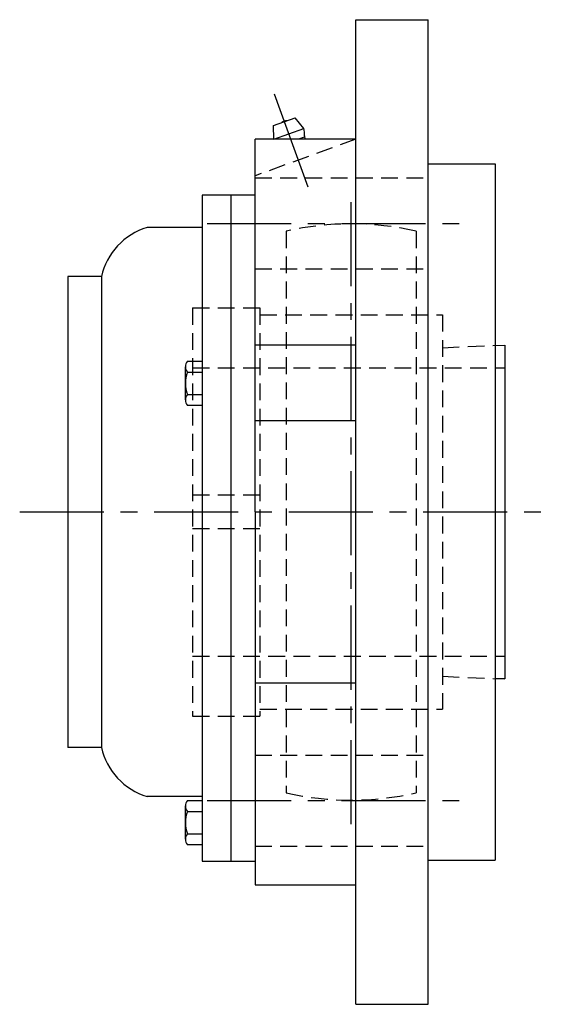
# Model space of a CAD drawing. Extents: x -113 to 261, y -113 to 261.
# Tile 11 of 11: x 152 to 261, y -103 to 102. Entities that reach past the tile are written whole.
import ezdxf

# ---------------------------------------------------------------- set-up
doc = ezdxf.new("R2010")
doc.units = 0
doc.header["$LTSCALE"] = 14
doc.linetypes.add('CENTER', pattern=[2, 1.25, -0.25, 0.25, -0.25])
doc.linetypes.add('HIDDEN', pattern=[0.375, 0.25, -0.125])
doc.layers.get('0').update_dxf_attribs({"linetype": 'CONTINUOUS'})
doc.layers.add('CENTER', color=1, linetype='CENTER')
doc.layers.add('HIDDEN', color=3, linetype='HIDDEN')

msp = doc.modelspace()

# ---------------------------------------------------------------- linework, layer by layer
for p, q in [((222.5, 102.5), (237.5, 102.5)), ((222.5, -102.5), (222.5, 102.5)), ((237.5, -102.5), (237.5, 102.5)), ((205.34, 80.44), (209.85, 82.08)), ((211.62, 79.85), (209.85, 82.08)), ((205.42, 77.6), (205.34, 80.44)), ((205.43, 77.6), (211.62, 79.85)), ((211.74, 78.04), (210.54, 77.6)), ((201.5, 0), (201.5, 77.6)), ((222.5, 77.6), (201.5, 77.6)), ((237.5, 72.5), (251.5, 72.5)), ((251.5, 72.5), (251.5, -72.5)), ((190.5, 66), (190.5, -72.67)), ((201.5, 66), (190.5, 66)), ((196.5, -72.67), (196.5, 66)), ((190.5, 59.25), (179.04, 59.25)), ((162.5, 49), (162.5, -49)), ((169.5, 49), (162.5, 49)), ((169.5, 49), (169.5, -49)), ((201.5, 34.79), (222.5, 34.79)), ((251.5, 34.67), (253.5, 34.75)), ((253.5, 34.75), (253.5, -34.75)), ((187.42, 31.41), (190.5, 31.41)), ((187, 23.32), (187, 30.25)), ((187.42, 29.1), (190.5, 29.1)), ((187.42, 24.48), (190.5, 24.48)), ((190.5, 22.17), (187.42, 22.17)), ((201.5, 19.02), (222.5, 19.02)), ((201.5, 0), (201.5, -77.6)), ((253.5, -34.75), (251.5, -34.67)), ((201.5, -35.55), (222.5, -35.55)), ((169.5, -49), (162.5, -49)), ((190.5, -59.25), (179.04, -59.25)), ((187, -68.14), (187, -61.21)), ((187.42, -60.05), (190.5, -60.05)), ((187.42, -62.36), (190.5, -62.36)), ((187.42, -66.98), (190.5, -66.98)), ((190.5, -69.29), (187.42, -69.29)), ((190.5, -72.67), (201.5, -72.67)), ((237.5, -72.5), (251.5, -72.5)), ((201.5, -77.6), (222.5, -77.6)), ((222.5, -102.5), (237.5, -102.5))]:
    msp.add_line(p, q)
for centre, radius, start, end in [((208.1, 79.87), 1.59, 89.555, 130.445), ((208.52, 78.73), 3.3, 352.9467, 20), ((212.59, 78.22), 0.8, 172.9467, 215.2157), ((216.83, 81.22), 6, 215.2157, 217.0735), ((183.14, 45.87), 14, 107.0663, 167.0663), ((188.81, 30.25), 1.81, 140.463, 219.537), ((193.63, 26.79), 6.63, 159.6253, 200.3747), ((188.81, 23.32), 1.81, 140.463, 219.537), ((183.14, -45.87), 14, 192.9337, 252.9337), ((188.81, -61.21), 1.81, 140.463, 219.537), ((193.63, -64.67), 6.63, 159.6253, 200.3747), ((188.81, -68.14), 1.81, 140.463, 219.537)]:
    msp.add_arc(centre, radius, start, end)
at = {"layer": 'CENTER', "linetype": 'CONTINUOUS'}
msp.add_line((212.55, 67.64), (205.51, 87), dxfattribs=at)
at = {"layer": 'CENTER'}
for p, q in [((221.5, -65), (221.5, 65)), ((191.5, 60.1), (247.5, 60.1)), ((152.5, 0), (261.5, 0)), ((191.5, -60.1), (247.5, -60.1))]:
    msp.add_line(p, q, dxfattribs=at)
at = {"layer": 'HIDDEN'}
for p, q in [((222.5, 77.64), (201.5, 70)), ((201.5, 69.6), (237.5, 69.6)), ((208, 58.46), (208, -58.46)), ((235, 58.46), (235, -58.46)), ((201.5, 50.6), (237.5, 50.6)), ((188.5, 42.5), (188.5, -42.5)), ((188.5, 42.5), (202.5, 42.5)), ((202.5, 42.5), (202.5, -42.5)), ((202.5, 41.05), (240.5, 41.05)), ((240.5, 41.05), (240.5, -41.05)), ((240.51, 34.21), (253.5, 34.75)), ((253.5, 34.75), (253.5, -34.75)), ((188.5, 30), (253.5, 30)), ((202.5, 3.5), (188.5, 3.5)), ((202.5, -3.5), (188.5, -3.5)), ((188.5, -30), (253.5, -30)), ((240.51, -34.21), (253.5, -34.75)), ((188.5, -42.5), (202.5, -42.5)), ((202.5, -41.05), (240.5, -41.05)), ((201.5, -50.6), (237.5, -50.6)), ((201.5, -69.6), (237.5, -69.6))]:
    msp.add_line(p, q, dxfattribs=at)
for start, end in [(76.9971, 103.0029), (256.9971, 283.0029)]:
    msp.add_arc((221.5, 0), 60, start, end, dxfattribs=at)

doc.saveas('drawing.dxf')
